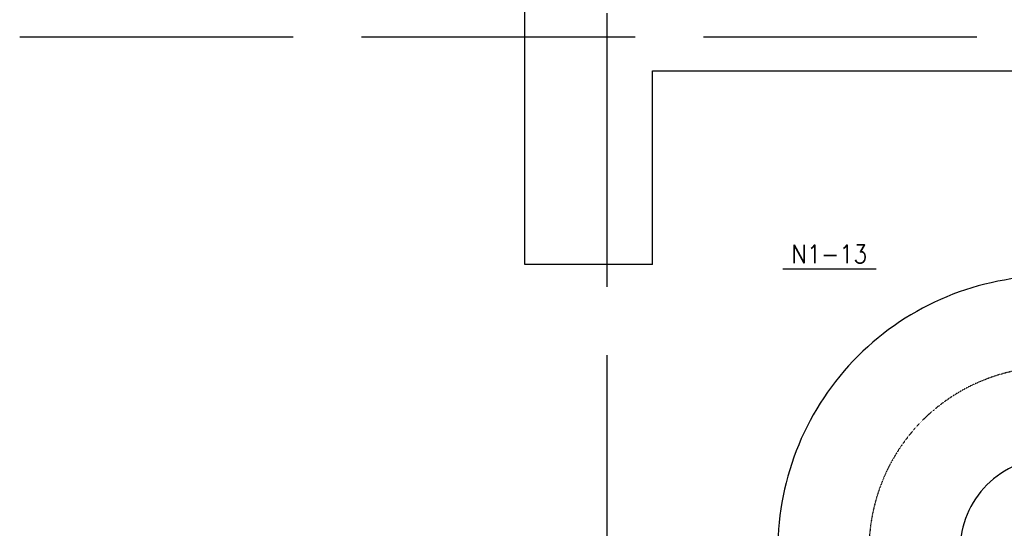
# Model space of a CAD drawing. Header units: millimetres. Extents: x -56303 to -45239, y -20463 to -4540.
# Tile 15 of 256: x -53680 to -53248, y -17560 to -17336. Entities that reach past the tile are written whole.
import ezdxf

# ---------------------------------------------------------------- set-up
doc = ezdxf.new("R2010")
doc.units = ezdxf.units.MM
doc.linetypes.add('ACAD_ISO02W100', pattern=[15, 12, -3])
doc.linetypes.add('DASHDOT', pattern=[1, 0.5, -0.25, 0, -0.25])
for name, color, linetype in [('_HVAC_podkład', 8, 'Continuous'), ('FLUID-N1', 7, 'Continuous'), ('FLUID-N1-80-NUM', 7, 'Continuous'), ('FLUID-N1-SYM', 7, 'Continuous')]:
    doc.layers.add(name, color=color, linetype=linetype)
doc.styles.add('OPIS1', font='ROMANS.SHX', dxfattribs={"width": 0.9})

# ---------------------------------------------------------------- blocks, each defined once
blk = doc.blocks.new('*U394')
at = {"color": 132, "linetype": 'Continuous', "lineweight": -2}
for p, q in [((-600, -200), (-600, 600)), ((600, -600), (-200, -600))]:
    blk.add_line(p, q, dxfattribs=at)
at = {"color": 0, "linetype": 'ByBlock', "lineweight": -2}
for radius in [1200, 400]:
    blk.add_arc((-600, -600), radius, 0, 90, dxfattribs=at)
at = {"layer": 'FLUID-N1-SYM', "color": 7, "linetype": 'DASHDOT'}
blk.add_arc((-600, -600), 800, 0, 90, dxfattribs=at)

msp = doc.modelspace()

# ---------------------------------------------------------------- linework, layer by layer
at = {"layer": '_HVAC_podkład', "linetype": 'ACAD_ISO02W100', "ltscale": 10}
for p, q in [((-53422.44, -15683.63), (-53422.44, -20462.96)), ((-53680.08, -17343.93), (-49212.84, -17343.93))]:
    msp.add_line(p, q, dxfattribs=at)
at = {"layer": '_HVAC_podkład'}
for p, q in [((-53458.44, -17443.93), (-53458.44, -17328.93)), ((-53402.44, -17358.93), (-51637.44, -17358.93)), ((-53402.44, -17443.93), (-53402.44, -17358.93)), ((-53402.44, -17443.93), (-53458.44, -17443.93))]:
    msp.add_line(p, q, dxfattribs=at)
at = {"layer": 'FLUID-N1-80-NUM', "color": 3}
msp.add_line((-53304.3, -17445.97), (-53345.32, -17445.97), dxfattribs=at)

# ---------------------------------------------------------------- block references
at = {"layer": 'FLUID-N1', "color": 132, "linetype": 'Continuous', "xscale": 0.1000000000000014, "yscale": 0.1000000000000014, "zscale": 0.1, "rotation": 89.99999999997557}
msp.add_blockref('*U394', (-53287.44, -17508.93), dxfattribs=at)

# ---------------------------------------------------------------- texts
at = {"layer": 'FLUID-N1-80-NUM', "color": 6, "insert": (-53324.81, -17445.97), "char_height": 8, "attachment_point": 5, "style": 'OPIS1'}
msp.add_mtext('N1-13\\P ', dxfattribs=at)

doc.saveas('drawing.dxf')
